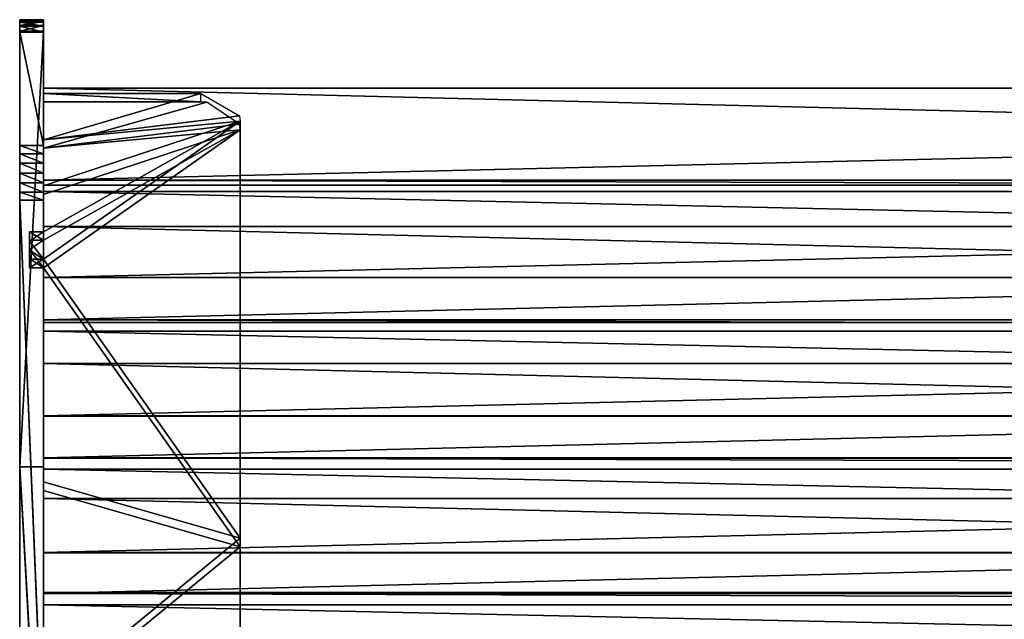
# Model space of a CAD drawing. Extents: x 0 to 1378, y -270 to 1675.
# Tile 41 of 60: x 378 to 628, y 1523 to 1675. Entities that reach past the tile are written whole.
import ezdxf

# ---------------------------------------------------------------- set-up
doc = ezdxf.new("R2010")
doc.units = 0
doc.header["$LTSCALE"] = 25.4
doc.layers.get('0').update_dxf_attribs({"color": 13, "linetype": 'CONTINUOUS'})
doc.layers.add('STEEL', color=21, linetype='CONTINUOUS')
doc.layers.add('WOOD', color=220, linetype='CONTINUOUS')

# ---------------------------------------------------------------- blocks, each defined once
blk = doc.blocks.new('LTR020_01_01')
at = {"color": 0}
for p, q in [((-740.85, -211.98), (-634.88, -92.53)), ((-634.88, -92.53, 6), (-740.85, -211.98)), ((-740.85, -211.98), (-634.88, -92.53)), ((-634.88, -92.53, 6), (-740.85, -211.98)), ((-851.48, -327.13), (-740.85, -211.98)), ((-851.48, -327.13, 6), (-740.85, -211.98)), ((-851.48, -327.13), (-740.85, -211.98)), ((-851.48, -327.13, 6), (-740.85, -211.98)), ((-740.85, -211.98, 6), (-740.85, -211.98)), ((-740.85, -211.98, 6), (-740.85, -211.98)), ((-664.55, -216.05), (-808.56, -367.75)), ((-664.55, -216.05, 6), (-808.56, -367.75)), ((-664.55, -216.05), (-808.56, -367.75)), ((-664.55, -216.05, 6), (-808.56, -367.75)), ((-852.9, -328.93), (-851.48, -327.13)), ((-852.9, -328.93, 6), (-851.48, -327.13)), ((-852.9, -328.93), (-851.48, -327.13)), ((-852.9, -328.93, 6), (-851.48, -327.13)), ((-851.48, -327.13, 6), (-851.48, -327.13)), ((-851.48, -327.13, 6), (-851.48, -327.13)), ((-853.88, -331.01), (-852.9, -328.93)), ((-853.88, -331.01, 6), (-852.9, -328.93)), ((-853.88, -331.01), (-852.9, -328.93)), ((-853.88, -331.01, 6), (-852.9, -328.93)), ((-852.9, -328.93, 6), (-852.9, -328.93)), ((-852.9, -328.93, 6), (-852.9, -328.93)), ((-854.36, -333.26), (-853.88, -331.01)), ((-854.36, -333.26, 6), (-853.88, -331.01)), ((-854.36, -333.26), (-853.88, -331.01)), ((-854.36, -333.26, 6), (-853.88, -331.01)), ((-853.88, -331.01, 6), (-853.88, -331.01)), ((-853.88, -331.01, 6), (-853.88, -331.01)), ((-854.31, -335.56), (-854.36, -333.26)), ((-854.31, -335.56, 6), (-854.36, -333.26)), ((-854.31, -335.56), (-854.36, -333.26)), ((-854.31, -335.56, 6), (-854.36, -333.26)), ((-854.36, -333.26, 6), (-854.36, -333.26)), ((-854.36, -333.26, 6), (-854.36, -333.26)), ((-853.74, -337.78), (-854.31, -335.56)), ((-853.74, -337.78, 6), (-854.31, -335.56)), ((-853.74, -337.78), (-854.31, -335.56)), ((-853.74, -337.78, 6), (-854.31, -335.56)), ((-854.31, -335.56, 6), (-854.31, -335.56)), ((-854.31, -335.56, 6), (-854.31, -335.56)), ((-852.68, -339.82), (-853.74, -337.78)), ((-852.68, -339.82, 6), (-853.74, -337.78)), ((-852.68, -339.82), (-853.74, -337.78)), ((-852.68, -339.82, 6), (-853.74, -337.78)), ((-853.74, -337.78, 6), (-853.74, -337.78)), ((-853.74, -337.78, 6), (-853.74, -337.78)), ((-851.17, -341.56), (-852.68, -339.82)), ((-851.17, -341.56, 6), (-852.68, -339.82)), ((-851.17, -341.56), (-852.68, -339.82)), ((-851.17, -341.56, 6), (-852.68, -339.82)), ((-852.68, -339.82, 6), (-852.68, -339.82)), ((-852.68, -339.82, 6), (-852.68, -339.82)), ((-822.41, -368.04), (-851.17, -341.56)), ((-851.17, -341.56, 6), (-851.17, -341.56)), ((-822.41, -368.04), (-851.17, -341.56)), ((-851.17, -341.56, 6), (-851.17, -341.56)), ((-820.34, -369.51), (-822.41, -368.04)), ((-820.34, -369.51, 6), (-822.41, -368.04)), ((-820.34, -369.51), (-822.41, -368.04)), ((-820.34, -369.51, 6), (-822.41, -368.04)), ((-822.41, -368.04, 6), (-822.41, -368.04)), ((-822.41, -368.04, 6), (-822.41, -368.04)), ((-817.96, -370.4), (-820.34, -369.51)), ((-817.96, -370.4, 6), (-820.34, -369.51)), ((-817.96, -370.4), (-820.34, -369.51)), ((-817.96, -370.4, 6), (-820.34, -369.51)), ((-820.34, -369.51, 6), (-820.34, -369.51)), ((-820.34, -369.51, 6), (-820.34, -369.51)), ((-810.58, -369.3), (-812.91, -370.3)), ((-810.58, -369.3, 6), (-812.91, -370.3)), ((-810.58, -369.3), (-812.91, -370.3)), ((-810.58, -369.3, 6), (-812.91, -370.3)), ((-808.56, -367.75), (-810.58, -369.3)), ((-808.56, -367.75, 6), (-810.58, -369.3)), ((-808.56, -367.75), (-810.58, -369.3)), ((-808.56, -367.75, 6), (-810.58, -369.3)), ((-810.58, -369.3, 6), (-810.58, -369.3)), ((-810.58, -369.3, 6), (-810.58, -369.3)), ((-808.56, -367.75, 6), (-808.56, -367.75)), ((-808.56, -367.75, 6), (-808.56, -367.75)), ((-815.43, -370.68), (-817.96, -370.4)), ((-815.43, -370.68, 6), (-817.96, -370.4)), ((-815.43, -370.68), (-817.96, -370.4)), ((-815.43, -370.68, 6), (-817.96, -370.4)), ((-817.96, -370.4, 6), (-817.96, -370.4)), ((-817.96, -370.4, 6), (-817.96, -370.4)), ((-812.91, -370.3), (-815.43, -370.68)), ((-812.91, -370.3, 6), (-815.43, -370.68)), ((-812.91, -370.3), (-815.43, -370.68)), ((-812.91, -370.3, 6), (-815.43, -370.68)), ((-815.43, -370.68, 6), (-815.43, -370.68)), ((-815.43, -370.68, 6), (-815.43, -370.68)), ((-812.91, -370.3, 6), (-812.91, -370.3)), ((-812.91, -370.3, 6), (-812.91, -370.3))]:
    blk.add_line(p, q, dxfattribs=at)
at = {"color": 253}
mesh = blk.add_polyface(dxfattribs=at)
corners = [(-853.88, -331.01), (-854.31, -335.56), (-854.36, -333.26), (-853.74, -337.78), (-852.9, -328.93), (-852.68, -339.82), (-851.48, -327.13), (-851.17, -341.56), (-740.85, -211.98), (-822.41, -368.04), (-820.34, -369.51), (-817.96, -370.4), (-815.43, -370.68), (-812.91, -370.3), (-810.58, -369.3), (-808.56, -367.75), (-664.55, -216.05), (-634.88, -92.53), (-528.49, -57.18), (-533.73, 31.02), (-485.6, 99.32), (-400.74, 108.45), (-444.85, 172.26), (-411.93, 249.06), (-387.2, 328.87), (-394.01, 115.79), (-385.82, 121.47), (-380.51, 346.75), (-376.59, 125.21), (-370.07, 362.73), (-366.76, 126.82), (-356.38, 376.03), (-363.41, 202.97), (-363.1, 207.5), (-354.42, 245.66), (-340.12, 386.03), (-342.46, 282.91), (-327.3, 318.99), (-322.07, 392.22), (-324.12, 324.12), (-319.88, 328.41), (-303.1, 394.32), (-314.78, 331.64), (-309.09, 333.64), (-303.1, 334.32), (645.33, 394.32), (645.33, 334.32), (663.42, 392.24), (649.8, 333.81), (654.04, 332.29), (657.83, 329.85), (660.97, 326.61), (663.28, 322.75), (684.65, 273.84), (680.57, 386.11), (695.89, 376.24), (704.63, 224.35), (708.56, 363.15), (723.21, 174.31), (717.93, 347.53), (739.97, 297.08), (724.28, 169.36), (732.51, 94.55), (750.41, 104.11), (760.58, 246.02), (765.32, 117.87), (779.75, 194.41), (776.26, 134.96), (782.53, 154.26), (783.72, 174.51), (-356.82, 126.24), (-362.69, 198.49), (-360.99, 194.29), (-358.39, 190.57), (-355.02, 187.53), (-351.05, 185.32), (-144.32, 95.76), (-346.7, 184.05), (-137.42, 154.03), (69.52, 76.84), (73.18, 135.4), (284.07, 69.54), (284.48, 128.21), (498.7, 73.87), (495.86, 132.48), (706.7, 148.2), (712.78, 89.83), (711.63, 149.35), (716.1, 151.74), (719.81, 155.18), (722.52, 159.47), (724.04, 164.3)]
mesh.append_faces([[corners[k] for k in face] for face in [(0, 1, 2), (68, 66, 69)]], dxfattribs={"vtx0": -1, "color": 253})
mesh.append_faces([[corners[k] for k in face] for face in [(1, 0, 3), (3, 4, 5), (5, 6, 7), (7, 8, 9), (9, 8, 10), (10, 8, 11), (11, 8, 12), (12, 8, 13), (13, 8, 14), (14, 8, 15), (15, 8, 16), (16, 17, 18), (18, 20, 21), (21, 24, 25), (25, 24, 26), (26, 27, 28), (28, 29, 30), (32, 31, 33), (33, 31, 34), (34, 35, 36), (36, 35, 37), (37, 38, 39), (39, 38, 40), (40, 41, 42), (42, 41, 43), (43, 41, 44), (44, 45, 46), (46, 47, 48), (48, 47, 49), (49, 47, 50), (50, 47, 51), (51, 47, 52), (52, 47, 53), (53, 55, 56), (56, 57, 58), (58, 60, 61), (62, 60, 63), (63, 64, 65), (65, 66, 67), (67, 66, 68), (70, 75, 76), (76, 78, 79), (79, 80, 81), (81, 82, 83), (83, 85, 86), (86, 88, 62)]], dxfattribs={"vtx0": -1, "vtx1": -1, "color": 253})
mesh.append_faces([[corners[k] for k in face] for face in [(30, 31, 32), (61, 60, 62)]], dxfattribs={"vtx0": -1, "vtx1": -1, "vtx2": -1, "color": 253})
mesh.append_faces([[corners[k] for k in face] for face in [(3, 0, 4), (5, 4, 6), (7, 6, 8), (16, 8, 17), (18, 17, 19), (18, 19, 20), (21, 20, 22), (21, 22, 23), (21, 23, 24), (26, 24, 27), (28, 27, 29), (30, 29, 31), (34, 31, 35), (37, 35, 38), (40, 38, 41), (44, 41, 45), (46, 45, 47), (53, 47, 54), (53, 54, 55), (56, 55, 57), (58, 57, 59), (58, 59, 60), (63, 60, 64), (65, 64, 66), (32, 70, 30), (70, 32, 71), (70, 71, 72), (70, 72, 73), (70, 73, 74), (70, 74, 75), (76, 75, 77), (76, 77, 78), (79, 78, 80), (81, 80, 82), (83, 82, 84), (83, 84, 85), (86, 85, 87), (86, 87, 88), (62, 88, 89), (62, 89, 90), (62, 90, 91), (62, 91, 61)]], dxfattribs={"vtx0": -1, "vtx2": -1, "color": 253})
mesh = blk.add_polyface(dxfattribs=at)
corners = [(-634.88, -92.53, 6), (-740.85, -211.98), (-740.85, -211.98, 6)]
mesh.append_faces([[corners[k] for k in face] for face in [(0, 1, 2)]], dxfattribs={"color": 253})
mesh = blk.add_polyface(dxfattribs=at)
corners = [(-634.88, -92.53), (-740.85, -211.98), (-634.88, -92.53, 6)]
mesh.append_faces([[corners[k] for k in face] for face in [(0, 1, 2)]], dxfattribs={"color": 253})
mesh = blk.add_polyface(dxfattribs=at)
corners = [(-740.85, -211.98), (-851.48, -327.13), (-851.48, -327.13, 6)]
mesh.append_faces([[corners[k] for k in face] for face in [(0, 1, 2)]], dxfattribs={"color": 253})
mesh = blk.add_polyface(dxfattribs=at)
corners = [(-740.85, -211.98), (-851.48, -327.13, 6), (-740.85, -211.98, 6)]
mesh.append_faces([[corners[k] for k in face] for face in [(0, 1, 2)]], dxfattribs={"color": 253})
mesh = blk.add_polyface(dxfattribs=at)
corners = [(-664.55, -216.05, 6), (-808.56, -367.75), (-664.55, -216.05)]
mesh.append_faces([[corners[k] for k in face] for face in [(0, 1, 2)]], dxfattribs={"color": 253})
mesh = blk.add_polyface(dxfattribs=at)
corners = [(-664.55, -216.05, 6), (-808.56, -367.75, 6), (-808.56, -367.75)]
mesh.append_faces([[corners[k] for k in face] for face in [(0, 1, 2)]], dxfattribs={"color": 253})
mesh = blk.add_polyface(dxfattribs=at)
corners = [(-851.48, -327.13), (-852.9, -328.93), (-852.9, -328.93, 6)]
mesh.append_faces([[corners[k] for k in face] for face in [(0, 1, 2)]], dxfattribs={"color": 253})
mesh = blk.add_polyface(dxfattribs=at)
corners = [(-851.48, -327.13), (-852.9, -328.93, 6), (-851.48, -327.13, 6)]
mesh.append_faces([[corners[k] for k in face] for face in [(0, 1, 2)]], dxfattribs={"color": 253})
mesh = blk.add_polyface(dxfattribs=at)
corners = [(-852.9, -328.93), (-853.88, -331.01), (-853.88, -331.01, 6)]
mesh.append_faces([[corners[k] for k in face] for face in [(0, 1, 2)]], dxfattribs={"color": 253})
mesh = blk.add_polyface(dxfattribs=at)
corners = [(-852.9, -328.93), (-853.88, -331.01, 6), (-852.9, -328.93, 6)]
mesh.append_faces([[corners[k] for k in face] for face in [(0, 1, 2)]], dxfattribs={"color": 253})
mesh = blk.add_polyface(dxfattribs=at)
corners = [(-853.88, -331.01), (-854.36, -333.26), (-854.36, -333.26, 6)]
mesh.append_faces([[corners[k] for k in face] for face in [(0, 1, 2)]], dxfattribs={"color": 253})
mesh = blk.add_polyface(dxfattribs=at)
corners = [(-853.88, -331.01), (-854.36, -333.26, 6), (-853.88, -331.01, 6)]
mesh.append_faces([[corners[k] for k in face] for face in [(0, 1, 2)]], dxfattribs={"color": 253})
mesh = blk.add_polyface(dxfattribs=at)
corners = [(-854.36, -333.26), (-854.31, -335.56), (-854.31, -335.56, 6)]
mesh.append_faces([[corners[k] for k in face] for face in [(0, 1, 2)]], dxfattribs={"color": 253})
mesh = blk.add_polyface(dxfattribs=at)
corners = [(-854.36, -333.26), (-854.31, -335.56, 6), (-854.36, -333.26, 6)]
mesh.append_faces([[corners[k] for k in face] for face in [(0, 1, 2)]], dxfattribs={"color": 253})
mesh = blk.add_polyface(dxfattribs=at)
corners = [(-854.31, -335.56), (-853.74, -337.78), (-853.74, -337.78, 6)]
mesh.append_faces([[corners[k] for k in face] for face in [(0, 1, 2)]], dxfattribs={"color": 253})
mesh = blk.add_polyface(dxfattribs=at)
corners = [(-854.31, -335.56), (-853.74, -337.78, 6), (-854.31, -335.56, 6)]
mesh.append_faces([[corners[k] for k in face] for face in [(0, 1, 2)]], dxfattribs={"color": 253})
mesh = blk.add_polyface(dxfattribs=at)
corners = [(-853.74, -337.78), (-852.68, -339.82), (-852.68, -339.82, 6)]
mesh.append_faces([[corners[k] for k in face] for face in [(0, 1, 2)]], dxfattribs={"color": 253})
mesh = blk.add_polyface(dxfattribs=at)
corners = [(-853.74, -337.78), (-852.68, -339.82, 6), (-853.74, -337.78, 6)]
mesh.append_faces([[corners[k] for k in face] for face in [(0, 1, 2)]], dxfattribs={"color": 253})
mesh = blk.add_polyface(dxfattribs=at)
corners = [(-852.68, -339.82), (-851.17, -341.56), (-851.17, -341.56, 6)]
mesh.append_faces([[corners[k] for k in face] for face in [(0, 1, 2)]], dxfattribs={"color": 253})
mesh = blk.add_polyface(dxfattribs=at)
corners = [(-852.68, -339.82), (-851.17, -341.56, 6), (-852.68, -339.82, 6)]
mesh.append_faces([[corners[k] for k in face] for face in [(0, 1, 2)]], dxfattribs={"color": 253})
mesh = blk.add_polyface(dxfattribs=at)
corners = [(-822.41, -368.04, 6), (-851.17, -341.56), (-822.41, -368.04), (-851.17, -341.56, 6)]
mesh.append_faces([[corners[k] for k in face] for face in [(0, 1, 2), (1, 0, 3)]], dxfattribs={"vtx0": -1, "color": 253})
mesh = blk.add_polyface(dxfattribs=at)
corners = [(-820.34, -369.51, 6), (-822.41, -368.04), (-820.34, -369.51)]
mesh.append_faces([[corners[k] for k in face] for face in [(0, 1, 2)]], dxfattribs={"color": 253})
mesh = blk.add_polyface(dxfattribs=at)
corners = [(-822.41, -368.04, 6), (-822.41, -368.04), (-820.34, -369.51, 6)]
mesh.append_faces([[corners[k] for k in face] for face in [(0, 1, 2)]], dxfattribs={"color": 253})
mesh = blk.add_polyface(dxfattribs=at)
corners = [(-817.96, -370.4, 6), (-820.34, -369.51), (-817.96, -370.4)]
mesh.append_faces([[corners[k] for k in face] for face in [(0, 1, 2)]], dxfattribs={"color": 253})
mesh = blk.add_polyface(dxfattribs=at)
corners = [(-820.34, -369.51, 6), (-820.34, -369.51), (-817.96, -370.4, 6)]
mesh.append_faces([[corners[k] for k in face] for face in [(0, 1, 2)]], dxfattribs={"color": 253})
mesh = blk.add_polyface(dxfattribs=at)
corners = [(-810.58, -369.3, 6), (-812.91, -370.3), (-810.58, -369.3)]
mesh.append_faces([[corners[k] for k in face] for face in [(0, 1, 2)]], dxfattribs={"color": 253})
mesh = blk.add_polyface(dxfattribs=at)
corners = [(-812.91, -370.3, 6), (-812.91, -370.3), (-810.58, -369.3, 6)]
mesh.append_faces([[corners[k] for k in face] for face in [(0, 1, 2)]], dxfattribs={"color": 253})
mesh = blk.add_polyface(dxfattribs=at)
corners = [(-808.56, -367.75, 6), (-810.58, -369.3), (-808.56, -367.75)]
mesh.append_faces([[corners[k] for k in face] for face in [(0, 1, 2)]], dxfattribs={"color": 253})
mesh = blk.add_polyface(dxfattribs=at)
corners = [(-810.58, -369.3, 6), (-810.58, -369.3), (-808.56, -367.75, 6)]
mesh.append_faces([[corners[k] for k in face] for face in [(0, 1, 2)]], dxfattribs={"color": 253})
mesh = blk.add_polyface(dxfattribs=at)
corners = [(-815.43, -370.68, 6), (-817.96, -370.4), (-815.43, -370.68)]
mesh.append_faces([[corners[k] for k in face] for face in [(0, 1, 2)]], dxfattribs={"color": 253})
mesh = blk.add_polyface(dxfattribs=at)
corners = [(-817.96, -370.4, 6), (-817.96, -370.4), (-815.43, -370.68, 6)]
mesh.append_faces([[corners[k] for k in face] for face in [(0, 1, 2)]], dxfattribs={"color": 253})
mesh = blk.add_polyface(dxfattribs=at)
corners = [(-812.91, -370.3, 6), (-815.43, -370.68), (-812.91, -370.3)]
mesh.append_faces([[corners[k] for k in face] for face in [(0, 1, 2)]], dxfattribs={"color": 253})
mesh = blk.add_polyface(dxfattribs=at)
corners = [(-815.43, -370.68, 6), (-815.43, -370.68), (-812.91, -370.3, 6)]
mesh.append_faces([[corners[k] for k in face] for face in [(0, 1, 2)]], dxfattribs={"color": 253})
blk = doc.blocks.new('LTR020_01_04')
at = {"color": 0}
for p, q in [((-172.95, -193.4), (-228.24, -253.96)), ((-172.95, -193.4), (-228.24, -253.96)), ((-172.95, -193.4), (-213.95, -238.55, 50)), ((-172.95, -193.4), (-213.95, -238.55, 50)), ((-226.04, -256.01), (-170.71, -195.4)), ((-226.04, -256.01), (-170.71, -195.4)), ((-211.75, -240.59, 50), (-170.71, -195.4)), ((-211.75, -240.59, 50), (-170.71, -195.4)), ((-213.95, -238.55, 50), (-284.74, -313.39)), ((-213.95, -238.55, 50), (-284.74, -313.39)), ((-228.24, -253.96), (-213.95, -238.55, 50)), ((-228.24, -253.96), (-213.95, -238.55, 50)), ((-282.58, -315.48), (-211.75, -240.59, 50)), ((-282.58, -315.48), (-211.75, -240.59, 50)), ((-226.04, -256.01), (-211.75, -240.59, 50)), ((-226.04, -256.01), (-211.75, -240.59, 50)), ((-228.24, -253.96), (-284.74, -313.39)), ((-228.24, -253.96), (-284.74, -313.39)), ((-282.58, -315.48), (-226.04, -256.01)), ((-282.58, -315.48), (-226.04, -256.01)), ((-284.74, -313.39), (-319.76, -349.05, 50)), ((-284.74, -313.39), (-319.76, -349.05, 50)), ((-284.74, -313.39), (-291.71, -320.56)), ((-284.74, -313.39), (-291.71, -320.56)), ((-289.38, -318.17, -3.5), (-284.74, -313.39)), ((-289.38, -318.17, -3.5), (-284.74, -313.39)), ((-284.74, -313.39, -3.5), (-287.06, -315.79, -3.5)), ((-287.06, -315.79, -3.5), (-284.74, -313.39)), ((-287.06, -315.79, -3.5), (-284.74, -313.39)), ((-284.74, -313.39, -3.5), (-287.06, -315.79, -3.5)), ((-284.74, -313.39), (-284.74, -313.39, -3.5)), ((-282.58, -315.48), (-284.74, -313.39)), ((-282.58, -315.48), (-284.74, -313.39)), ((-282.58, -315.48, -3.5), (-284.74, -313.39, -3.5)), ((-284.74, -313.39), (-284.74, -313.39, -3.5)), ((-282.58, -315.48, -3.5), (-284.74, -313.39, -3.5)), ((-317.64, -351.17, 50), (-282.58, -315.48)), ((-317.64, -351.17, 50), (-282.58, -315.48)), ((-282.58, -315.48), (-289.56, -322.66)), ((-282.58, -315.48), (-289.56, -322.66)), ((-287.06, -315.79, -3.5), (-289.38, -318.17, -3.5)), ((-287.06, -315.79, -3.5), (-289.38, -318.17, -3.5)), ((-287.23, -320.27, -3.5), (-282.58, -315.48)), ((-287.23, -320.27, -3.5), (-282.58, -315.48)), ((-284.91, -317.88, -3.5), (-282.58, -315.48)), ((-284.91, -317.88, -3.5), (-282.58, -315.48)), ((-284.91, -317.88, -3.5), (-282.58, -315.48, -3.5)), ((-284.91, -317.88, -3.5), (-282.58, -315.48, -3.5)), ((-282.58, -315.48, -3.5), (-282.58, -315.48)), ((-282.58, -315.48, -3.5), (-282.58, -315.48)), ((-289.38, -318.17, -3.5), (-291.71, -320.56)), ((-289.38, -318.17, -3.5), (-291.71, -320.56)), ((-289.38, -318.17, -3.5), (-291.71, -320.56, -3.5)), ((-289.38, -318.17, -3.5), (-291.71, -320.56, -3.5)), ((-287.23, -320.27, -3.5), (-284.91, -317.88, -3.5)), ((-287.23, -320.27, -3.5), (-284.91, -317.88, -3.5)), ((-291.71, -320.56), (-319.76, -349.05, 50)), ((-291.71, -320.56), (-319.76, -349.05, 50)), ((-291.71, -320.56), (-303.36, -332.47)), ((-291.71, -320.56), (-303.36, -332.47)), ((-291.71, -320.56, -3.5), (-291.71, -320.56)), ((-291.71, -320.56), (-289.56, -322.66)), ((-291.71, -320.56), (-289.56, -322.66)), ((-291.71, -320.56, -3.5), (-291.71, -320.56)), ((-291.71, -320.56, -3.5), (-289.56, -322.66, -3.5)), ((-291.71, -320.56, -3.5), (-289.56, -322.66, -3.5)), ((-289.56, -322.66, -3.5), (-287.23, -320.27, -3.5)), ((-287.23, -320.27, -3.5), (-289.56, -322.66)), ((-287.23, -320.27, -3.5), (-289.56, -322.66)), ((-289.56, -322.66, -3.5), (-287.23, -320.27, -3.5)), ((-289.56, -322.66), (-317.64, -351.17, 50)), ((-289.56, -322.66), (-317.64, -351.17, 50)), ((-301.22, -334.57), (-289.56, -322.66)), ((-301.22, -334.57), (-289.56, -322.66)), ((-289.56, -322.66), (-289.56, -322.66, -3.5)), ((-289.56, -322.66), (-289.56, -322.66, -3.5)), ((-303.36, -332.47), (-319.76, -349.05, 50)), ((-303.36, -332.47), (-319.76, -349.05, 50)), ((-303.36, -332.47), (-315.07, -344.32)), ((-303.36, -332.47), (-315.07, -344.32)), ((-301.22, -334.57), (-317.64, -351.17, 50)), ((-301.22, -334.57), (-317.64, -351.17, 50)), ((-312.94, -346.44), (-301.22, -334.57)), ((-312.94, -346.44), (-301.22, -334.57)), ((-326.82, -356.13, 40), (-315.07, -344.32)), ((-315.07, -344.32), (-326.82, -356.13)), ((-326.82, -356.13, 40), (-315.07, -344.32)), ((-315.07, -344.32), (-326.82, -356.13)), ((-321.14, -350.44, 49.81), (-315.07, -344.32)), ((-321.14, -350.44, 49.81), (-315.07, -344.32)), ((-319.76, -349.05, 50), (-315.07, -344.32)), ((-319.76, -349.05, 50), (-315.07, -344.32)), ((-324.7, -358.25), (-312.94, -346.44)), ((-324.7, -358.25), (-312.94, -346.44)), ((-324.62, -358.18, 41.47), (-312.94, -346.44)), ((-324.62, -358.18, 41.47), (-312.94, -346.44)), ((-319.01, -352.55, 49.81), (-312.94, -346.44)), ((-319.01, -352.55, 49.81), (-312.94, -346.44)), ((-312.94, -346.44), (-317.64, -351.17, 50)), ((-312.94, -346.44), (-317.64, -351.17, 50)), ((-326.82, -356.13), (-326.82, -356.13, 40)), ((-324.7, -358.25), (-326.82, -356.13)), ((-326.82, -356.13), (-326.82, -356.13, 40)), ((-324.7, -358.25), (-326.82, -356.13)), ((-324.62, -358.18, 41.47), (-324.7, -358.25)), ((-324.62, -358.18, 41.47), (-324.7, -358.25)), ((-324.7, -358.25, 40), (-324.7, -358.25)), ((-324.7, -358.25, 40), (-324.7, -358.25))]:
    blk.add_line(p, q, dxfattribs=at)
at = {"color": 253}
mesh = blk.add_polyface(dxfattribs=at)
corners = [(-112.4, -124.13, 50), (-172.95, -193.4), (-213.95, -238.55, 50)]
mesh.append_faces([[corners[k] for k in face] for face in [(0, 1, 2)]], dxfattribs={"color": 253})
mesh = blk.add_polyface(dxfattribs=at)
corners = [(-110.12, -126.08, 50), (-211.75, -240.59, 50), (-170.71, -195.4)]
mesh.append_faces([[corners[k] for k in face] for face in [(0, 1, 2)]], dxfattribs={"color": 253})
mesh = blk.add_polyface(dxfattribs=at)
corners = [(-228.24, -253.96), (-282.58, -315.48), (-284.74, -313.39), (-226.04, -256.01), (-172.95, -193.4), (-170.71, -195.4), (-118.9, -131.72), (-116.62, -133.68)]
mesh.append_faces([[corners[k] for k in face] for face in [(0, 1, 2), (5, 6, 7)]], dxfattribs={"vtx0": -1, "color": 253})
mesh.append_faces([[corners[k] for k in face] for face in [(1, 0, 3), (3, 4, 5)]], dxfattribs={"vtx0": -1, "vtx1": -1, "color": 253})
mesh.append_faces([[corners[k] for k in face] for face in [(3, 0, 4), (5, 4, 6)]], dxfattribs={"vtx0": -1, "vtx2": -1, "color": 253})
mesh = blk.add_polyface(dxfattribs=at)
corners = [(-172.95, -193.4), (-228.24, -253.96), (-213.95, -238.55, 50)]
mesh.append_faces([[corners[k] for k in face] for face in [(0, 1, 2)]], dxfattribs={"color": 253})
mesh = blk.add_polyface(dxfattribs=at)
corners = [(-170.71, -195.4), (-211.75, -240.59, 50), (-226.04, -256.01)]
mesh.append_faces([[corners[k] for k in face] for face in [(0, 1, 2)]], dxfattribs={"color": 253})
mesh = blk.add_polyface(dxfattribs=at)
corners = [(-213.95, -238.55, 50), (-284.74, -313.39), (-319.76, -349.05, 50)]
mesh.append_faces([[corners[k] for k in face] for face in [(0, 1, 2)]], dxfattribs={"color": 253})
mesh = blk.add_polyface(dxfattribs=at)
corners = [(-213.95, -238.55, 50), (-228.24, -253.96), (-284.74, -313.39)]
mesh.append_faces([[corners[k] for k in face] for face in [(0, 1, 2)]], dxfattribs={"color": 253})
mesh = blk.add_polyface(dxfattribs=at)
corners = [(-211.75, -240.59, 50), (-317.64, -351.17, 50), (-282.58, -315.48)]
mesh.append_faces([[corners[k] for k in face] for face in [(0, 1, 2)]], dxfattribs={"color": 253})
mesh = blk.add_polyface(dxfattribs=at)
corners = [(-211.75, -240.59, 50), (-282.58, -315.48), (-226.04, -256.01)]
mesh.append_faces([[corners[k] for k in face] for face in [(0, 1, 2)]], dxfattribs={"color": 253})
mesh = blk.add_polyface(dxfattribs=at)
corners = [(-284.74, -313.39), (-291.71, -320.56), (-319.76, -349.05, 50)]
mesh.append_faces([[corners[k] for k in face] for face in [(0, 1, 2)]], dxfattribs={"color": 253})
mesh = blk.add_polyface(dxfattribs=at)
corners = [(-284.74, -313.39), (-289.38, -318.17, -3.5), (-291.71, -320.56)]
mesh.append_faces([[corners[k] for k in face] for face in [(0, 1, 2)]], dxfattribs={"color": 253})
mesh = blk.add_polyface(dxfattribs=at)
corners = [(-289.38, -318.17, -3.5), (-289.56, -322.66, -3.5), (-291.71, -320.56, -3.5), (-287.23, -320.27, -3.5), (-287.06, -315.79, -3.5), (-284.91, -317.88, -3.5), (-284.74, -313.39, -3.5), (-282.58, -315.48, -3.5)]
mesh.append_faces([[corners[k] for k in face] for face in [(0, 1, 2), (5, 6, 7)]], dxfattribs={"vtx0": -1, "color": 253})
mesh.append_faces([[corners[k] for k in face] for face in [(1, 0, 3), (3, 4, 5)]], dxfattribs={"vtx0": -1, "vtx1": -1, "color": 253})
mesh.append_faces([[corners[k] for k in face] for face in [(3, 0, 4), (5, 4, 6)]], dxfattribs={"vtx0": -1, "vtx2": -1, "color": 253})
mesh = blk.add_polyface(dxfattribs=at)
corners = [(-284.74, -313.39), (-287.06, -315.79, -3.5), (-289.38, -318.17, -3.5)]
mesh.append_faces([[corners[k] for k in face] for face in [(0, 1, 2)]], dxfattribs={"color": 253})
mesh = blk.add_polyface(dxfattribs=at)
corners = [(-284.74, -313.39, -3.5), (-287.06, -315.79, -3.5), (-284.74, -313.39)]
mesh.append_faces([[corners[k] for k in face] for face in [(0, 1, 2)]], dxfattribs={"color": 253})
mesh = blk.add_polyface(dxfattribs=at)
corners = [(-284.74, -313.39), (-282.58, -315.48, -3.5), (-284.74, -313.39, -3.5), (-282.58, -315.48)]
mesh.append_faces([[corners[k] for k in face] for face in [(0, 1, 2), (1, 0, 3)]], dxfattribs={"vtx0": -1, "color": 253})
mesh = blk.add_polyface(dxfattribs=at)
corners = [(-282.58, -315.48), (-317.64, -351.17, 50), (-289.56, -322.66)]
mesh.append_faces([[corners[k] for k in face] for face in [(0, 1, 2)]], dxfattribs={"color": 253})
mesh = blk.add_polyface(dxfattribs=at)
corners = [(-282.58, -315.48), (-289.56, -322.66), (-287.23, -320.27, -3.5)]
mesh.append_faces([[corners[k] for k in face] for face in [(0, 1, 2)]], dxfattribs={"color": 253})
mesh = blk.add_polyface(dxfattribs=at)
corners = [(-282.58, -315.48), (-287.23, -320.27, -3.5), (-284.91, -317.88, -3.5)]
mesh.append_faces([[corners[k] for k in face] for face in [(0, 1, 2)]], dxfattribs={"color": 253})
mesh = blk.add_polyface(dxfattribs=at)
corners = [(-282.58, -315.48), (-284.91, -317.88, -3.5), (-282.58, -315.48, -3.5)]
mesh.append_faces([[corners[k] for k in face] for face in [(0, 1, 2)]], dxfattribs={"color": 253})
mesh = blk.add_polyface(dxfattribs=at)
corners = [(-289.38, -318.17, -3.5), (-291.71, -320.56, -3.5), (-291.71, -320.56)]
mesh.append_faces([[corners[k] for k in face] for face in [(0, 1, 2)]], dxfattribs={"color": 253})
mesh = blk.add_polyface(dxfattribs=at)
corners = [(-315.07, -344.32), (-324.7, -358.25), (-326.82, -356.13), (-312.94, -346.44), (-303.36, -332.47), (-301.22, -334.57), (-291.71, -320.56), (-289.56, -322.66)]
mesh.append_faces([[corners[k] for k in face] for face in [(0, 1, 2), (5, 6, 7)]], dxfattribs={"vtx0": -1, "color": 253})
mesh.append_faces([[corners[k] for k in face] for face in [(1, 0, 3), (3, 4, 5)]], dxfattribs={"vtx0": -1, "vtx1": -1, "color": 253})
mesh.append_faces([[corners[k] for k in face] for face in [(3, 0, 4), (5, 4, 6)]], dxfattribs={"vtx0": -1, "vtx2": -1, "color": 253})
mesh = blk.add_polyface(dxfattribs=at)
corners = [(-291.71, -320.56), (-303.36, -332.47), (-319.76, -349.05, 50)]
mesh.append_faces([[corners[k] for k in face] for face in [(0, 1, 2)]], dxfattribs={"color": 253})
mesh = blk.add_polyface(dxfattribs=at)
corners = [(-289.56, -322.66), (-291.71, -320.56, -3.5), (-289.56, -322.66, -3.5), (-291.71, -320.56)]
mesh.append_faces([[corners[k] for k in face] for face in [(0, 1, 2), (1, 0, 3)]], dxfattribs={"vtx0": -1, "color": 253})
mesh = blk.add_polyface(dxfattribs=at)
corners = [(-287.23, -320.27, -3.5), (-289.56, -322.66), (-289.56, -322.66, -3.5)]
mesh.append_faces([[corners[k] for k in face] for face in [(0, 1, 2)]], dxfattribs={"color": 253})
mesh = blk.add_polyface(dxfattribs=at)
corners = [(-289.56, -322.66), (-317.64, -351.17, 50), (-301.22, -334.57)]
mesh.append_faces([[corners[k] for k in face] for face in [(0, 1, 2)]], dxfattribs={"color": 253})
mesh = blk.add_polyface(dxfattribs=at)
corners = [(-303.36, -332.47), (-315.07, -344.32), (-319.76, -349.05, 50)]
mesh.append_faces([[corners[k] for k in face] for face in [(0, 1, 2)]], dxfattribs={"color": 253})
mesh = blk.add_polyface(dxfattribs=at)
corners = [(-301.22, -334.57), (-317.64, -351.17, 50), (-312.94, -346.44)]
mesh.append_faces([[corners[k] for k in face] for face in [(0, 1, 2)]], dxfattribs={"color": 253})
mesh = blk.add_polyface(dxfattribs=at)
corners = [(-315.07, -344.32), (-326.82, -356.13), (-326.82, -356.13, 40)]
mesh.append_faces([[corners[k] for k in face] for face in [(0, 1, 2)]], dxfattribs={"color": 253})
mesh = blk.add_polyface(dxfattribs=at)
corners = [(-315.07, -344.32), (-326.82, -356.13, 40), (-321.14, -350.44, 49.81)]
mesh.append_faces([[corners[k] for k in face] for face in [(0, 1, 2)]], dxfattribs={"color": 253})
mesh = blk.add_polyface(dxfattribs=at)
corners = [(-315.07, -344.32), (-321.14, -350.44, 49.81), (-319.76, -349.05, 50)]
mesh.append_faces([[corners[k] for k in face] for face in [(0, 1, 2)]], dxfattribs={"color": 253})
mesh = blk.add_polyface(dxfattribs=at)
corners = [(-312.94, -346.44), (-324.62, -358.18, 41.47), (-324.7, -358.25)]
mesh.append_faces([[corners[k] for k in face] for face in [(0, 1, 2)]], dxfattribs={"color": 253})
mesh = blk.add_polyface(dxfattribs=at)
corners = [(-312.94, -346.44), (-319.01, -352.55, 49.81), (-324.62, -358.18, 41.47)]
mesh.append_faces([[corners[k] for k in face] for face in [(0, 1, 2)]], dxfattribs={"color": 253})
mesh = blk.add_polyface(dxfattribs=at)
corners = [(-312.94, -346.44), (-317.64, -351.17, 50), (-319.01, -352.55, 49.81)]
mesh.append_faces([[corners[k] for k in face] for face in [(0, 1, 2)]], dxfattribs={"color": 253})
mesh = blk.add_polyface(dxfattribs=at)
corners = [(-324.7, -358.25, 40), (-326.82, -356.13), (-324.7, -358.25), (-326.82, -356.13, 40)]
mesh.append_faces([[corners[k] for k in face] for face in [(0, 1, 2), (1, 0, 3)]], dxfattribs={"vtx0": -1, "color": 253})
mesh = blk.add_polyface(dxfattribs=at)
corners = [(-324.62, -358.18, 41.47), (-324.7, -358.25, 40), (-324.7, -358.25)]
mesh.append_faces([[corners[k] for k in face] for face in [(0, 1, 2)]], dxfattribs={"color": 253})
blk = doc.blocks.new('LTR020_01')
at = {"color": 0, "extrusion": (1, 1.23818e-13, -2.22045e-16), "rotation": 180.0000000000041}
for name, p in [('LTR020_01_01', (1091.29, 2420.95, 138.95)), ('LTR020_01_04', (1600.09, 2407.2, 144.95))]:
    blk.add_blockref(name, p, dxfattribs=at)
blk = doc.blocks.new('LTR020_02')
at = {"color": 0}
for p, q in [((0, 33), (2, 35)), ((0, 33), (2, 35)), ((0, 33, 988), (0, 33)), ((0, 33), (0, 0)), ((0, 33), (0, 0)), ((0, 33, 988), (0, 33)), ((33, 35), (2, 35)), ((2, 35), (2, 35, 988)), ((33, 35), (2, 35)), ((2, 35), (2, 35, 988)), ((33, 35, 988), (33, 35)), ((33, 35), (35, 33)), ((33, 35), (35, 33)), ((33, 35, 988), (33, 35)), ((35, 0), (35, 33)), ((35, 33), (35, 33, 988)), ((35, 0), (35, 33)), ((35, 33), (35, 33, 988)), ((0, 0), (35, 0)), ((0, 0, 988), (0, 0)), ((0, 0, 988), (0, 0)), ((0, 0), (35, 0)), ((35, 0), (35, 0, 988)), ((35, 0), (35, 0, 988))]:
    blk.add_line(p, q, dxfattribs=at)
at = {"color": 253}
mesh = blk.add_polyface(dxfattribs=at)
corners = [(2, 35), (0, 0), (0, 33), (35, 0), (33, 35), (35, 33)]
mesh.append_faces([[corners[k] for k in face] for face in [(0, 1, 2), (3, 4, 5)]], dxfattribs={"vtx0": -1, "color": 253})
mesh.append_faces([[corners[k] for k in face] for face in [(1, 0, 3)]], dxfattribs={"vtx0": -1, "vtx1": -1, "color": 253})
mesh.append_faces([[corners[k] for k in face] for face in [(3, 0, 4)]], dxfattribs={"vtx0": -1, "vtx2": -1, "color": 253})
mesh = blk.add_polyface(dxfattribs=at)
corners = [(0, 33, 988), (2, 35), (0, 33), (2, 35, 988)]
mesh.append_faces([[corners[k] for k in face] for face in [(0, 1, 2), (1, 0, 3)]], dxfattribs={"vtx0": -1, "color": 253})
mesh = blk.add_polyface(dxfattribs=at)
corners = [(0, 0, 988), (0, 33), (0, 0), (0, 33, 988)]
mesh.append_faces([[corners[k] for k in face] for face in [(0, 1, 2), (1, 0, 3)]], dxfattribs={"vtx0": -1, "color": 253})
mesh = blk.add_polyface(dxfattribs=at)
corners = [(2, 35, 988), (33, 35), (2, 35), (33, 35, 988)]
mesh.append_faces([[corners[k] for k in face] for face in [(0, 1, 2), (1, 0, 3)]], dxfattribs={"vtx0": -1, "color": 253})
mesh = blk.add_polyface(dxfattribs=at)
corners = [(33, 35, 988), (35, 33), (33, 35), (35, 33, 988)]
mesh.append_faces([[corners[k] for k in face] for face in [(0, 1, 2), (1, 0, 3)]], dxfattribs={"vtx0": -1, "color": 253})
mesh = blk.add_polyface(dxfattribs=at)
corners = [(35, 33), (35, 0, 988), (35, 0), (35, 33, 988)]
mesh.append_faces([[corners[k] for k in face] for face in [(0, 1, 2), (1, 0, 3)]], dxfattribs={"vtx0": -1, "color": 253})
mesh = blk.add_polyface(dxfattribs=at)
corners = [(35, 0), (0, 0, 988), (0, 0), (35, 0, 988)]
mesh.append_faces([[corners[k] for k in face] for face in [(0, 1, 2), (1, 0, 3)]], dxfattribs={"vtx0": -1, "color": 253})

msp = doc.modelspace()

# ---------------------------------------------------------------- block references
at = {"layer": 'STEEL', "color": 0}
msp.add_blockref('LTR020_01', (239.08, -270.34, -25.28), dxfattribs=at)
at = {"layer": 'WOOD', "color": 0, "extrusion": (1, 1.25219e-13, 1.48557e-15), "rotation": 45.19601386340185}
msp.add_blockref('LTR020_02', (1633.29, 2718.84, 384.03), dxfattribs=at)
at = {"layer": 'WOOD', "color": 0, "extrusion": (1, 1.25955e-13, -1.15568e-15), "rotation": 45.90323420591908}
msp.add_blockref('LTR020_02', (1598.43, 2683, 384.03), dxfattribs=at)
at = {"layer": 'WOOD', "color": 0, "extrusion": (1, 1.25802e-13, -1.12865e-15), "rotation": 46.61045454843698}
msp.add_blockref('LTR020_02', (1564.01, 2646.73, 384.03), dxfattribs=at)
at = {"layer": 'WOOD', "color": 0, "extrusion": (1, 1.25219e-13, 1.53363e-15), "rotation": 47.07014531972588}
msp.add_blockref('LTR020_02', (1529.94, 2610.14, 384.03), dxfattribs=at)

doc.saveas('drawing.dxf')
